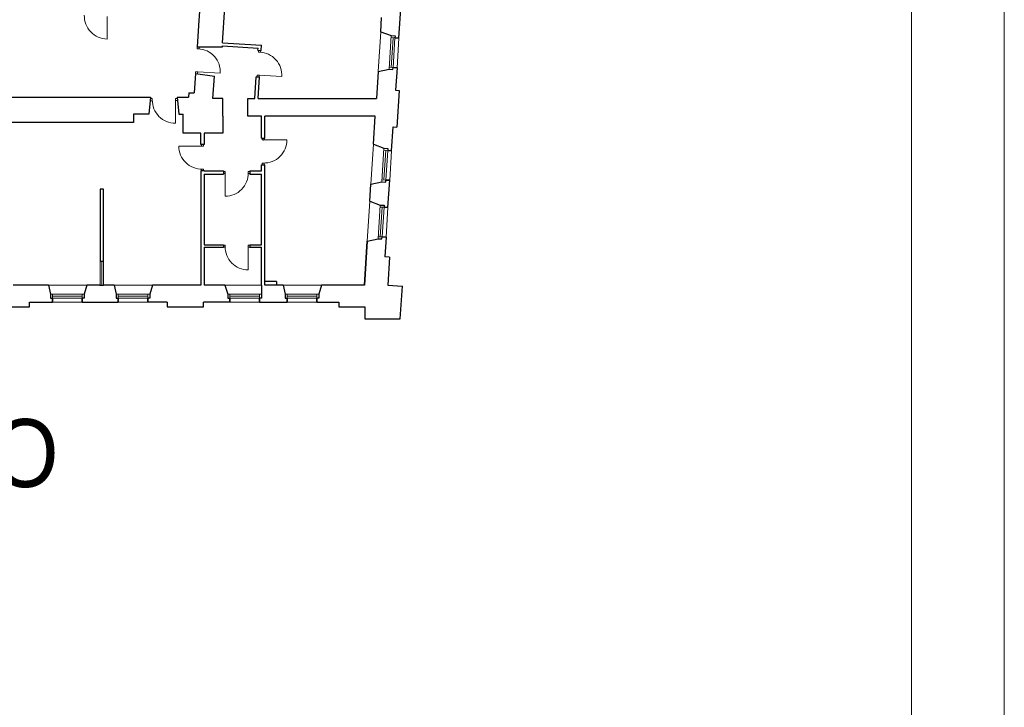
# Model space of a CAD drawing. Header units: centimetres. Extents: x 690840 to 714026, y 27673 to 40762.
# Tile 152 of 162: x 709724 to 709910, y 38891 to 39021. Entities that reach past the tile are written whole.
import ezdxf

# ---------------------------------------------------------------- set-up
doc = ezdxf.new("R2010")
doc.units = ezdxf.units.CM
for name, color, linetype, lineweight in [('Drzwi i okna', 51, 'Continuous', 9), ('Opis', 102, 'Continuous', 9), ('Przekrojowa', 253, 'Continuous', 25), ('Ramka', 255, 'Continuous', 9), ('Widokowa', 140, 'Continuous', 9)]:
    doc.layers.add(name, color=color, linetype=linetype, lineweight=lineweight)
doc.layers.add('Obrys powierzchni', color=50, linetype='Continuous', lineweight=9, plot=False)
doc.styles.add('ARIELCE', font='arial.ttf', dxfattribs={"width": 0.9})

# ---------------------------------------------------------------- blocks, each defined once
blk = doc.blocks.new('zw$2918')
at = {"layer": 'Drzwi i okna', "color": 0}
for p, q in [((3221.2, -2959.2), (3220.4, -3044.7)), ((3559.9, -3081.2), (3560.3, -3074.6)), ((3568.8, -3081.8), (3559.9, -3081.2)), ((3567.8, -3081.8), (3568.3, -3075.1)), ((3792, -3093.7), (3792.4, -3087)), ((3800.9, -3094.3), (3792, -3093.7)), ((3800, -3094.2), (3800.4, -3087.5)), ((3554.3, -3168), (3553.9, -3174.5)), ((3563.3, -3168.6), (3554.3, -3168)), ((3561.8, -3175), (3562.3, -3168.5)), ((3562.3, -3168.5), (3647.6, -3174)), ((3786.4, -3180.5), (3786, -3186.9)), ((3795.4, -3181), (3786.4, -3180.5)), ((3794, -3187.4), (3794.4, -3181)), ((3794.4, -3181), (3879.7, -3186.4)), ((3391.1, -3269.2), (3384, -3269.2)), ((3391.1, -3278.2), (3391.1, -3269.2)), ((3478, -3278), (3478, -3269)), ((3478, -3269), (3485, -3269)), ((3391.1, -3277.2), (3383.2, -3277.2)), ((3485.8, -3277), (3478, -3277)), ((3478, -3277), (3478.2, -3362.5)), ((3805.4, -3425.5), (3805.4, -3419)), ((3813.4, -3419), (3813.4, -3425.5)), ((3576.7, -3448.5), (3491.2, -3448.3)), ((3575.7, -3448.5), (3584.7, -3448.5)), ((3576.7, -3442), (3576.7, -3448.5)), ((3584.7, -3448.5), (3584.7, -3442)), ((3814.4, -3425.5), (3805.4, -3425.5)), ((3813.4, -3425.5), (3898.9, -3425.4)), ((3814.6, -3512.4), (3805.6, -3512.4)), ((3805.6, -3512.4), (3805.6, -3519)), ((3813.6, -3512.4), (3813.6, -3519)), ((3575.5, -3535.4), (3584.5, -3535.4)), ((3576.5, -3535.4), (3576.5, -3542)), ((3584.5, -3535.4), (3584.5, -3542)), ((3666.2, -3544.3), (3659.7, -3544.3)), ((3659.7, -3552.3), (3666.2, -3552.3)), ((3666.2, -3552.3), (3666, -3637.8)), ((3666.2, -3553.3), (3666.2, -3544.3)), ((3753.1, -3553.5), (3753.1, -3544.5)), ((3753.1, -3544.5), (3759.7, -3544.5)), ((3753.1, -3552.5), (3759.7, -3552.5)), ((3666.3, -3822.2), (3659.7, -3822.2)), ((3666.3, -3831.2), (3666.3, -3822.2)), ((3753.2, -3831), (3753.2, -3822)), ((3753.2, -3822), (3759.7, -3822)), ((3666.3, -3830.2), (3659.7, -3830.2)), ((3759.7, -3830), (3753.2, -3830)), ((3753.2, -3830), (3753.3, -3915.5))]:
    blk.add_line(p, q, dxfattribs=at)
at = {"layer": 'Drzwi i okna', "color": 0, "ltscale": 1.6}
for centre, start, end in [((3221, -2957.9), 177.9873, 269.5979), ((3561, -3168.2), 356.2036, 87.8142), ((3793.2, -3180.7), 356.2036, 87.8142), ((3477.8, -3275.8), 178.61, 270.2206), ((3577.9, -3448.7), 179.771, 271.3816), ((3812.2, -3425.7), 268.6184, 0.229), ((3666.4, -3551.1), 269.771, 1.3816), ((3753, -3828.8), 178.61, 270.2206)]:
    blk.add_arc(centre, 86.7, start, end, dxfattribs=at)
at = {"layer": 'Drzwi i okna', "color": 0}
for centre, start, end in [((3399.9, -3273.7), 358.4469, 1.7455), ((3580, -3526.6), 88.2461, 91.5447), ((3810.1, -3503.7), 88.4553, 91.7539), ((3744.3, -3549.1), 178.2461, 181.5447), ((3675.1, -3826.7), 358.4469, 1.7455)]:
    blk.add_arc(centre, 78.2, start, end, dxfattribs=at)
at = {"layer": 'Przekrojowa', "color": 0, "ltscale": 1.6}
for p, q in [((3574.4, -2856.9), (3566.8, -2974.4)), ((3656.5, -3058.7), (3665.1, -2925.5)), ((4322.1, -3041.3), (4330.4, -2912.5)), ((4253.5, -3017.2), (4256.9, -2963.7)), ((3566.8, -2974.4), (3560.3, -3074.7)), ((4253.5, -3017.2), (4292.9, -3031.6)), ((3560.3, -3074.7), (3655.6, -3073.5)), ((3655.6, -3073.5), (3655.8, -3070.7)), ((3655.8, -3070.7), (3790.4, -3079.4)), ((3656.5, -3058.7), (3803.2, -3068.2)), ((3790, -3087), (3790.4, -3079.4)), ((3801.9, -3087.8), (3803.2, -3068.2)), ((3790, -3087), (3801.9, -3087.8)), ((4243.8, -3167.5), (4284.7, -3158.9)), ((4314.9, -3153), (4309.4, -3237.8)), ((3553.9, -3174.5), (3549.1, -3248.1)), ((3553.9, -3174.5), (3625.4, -3184.6)), ((3619.9, -3269.2), (3625.4, -3184.6)), ((3778.2, -3269.1), (3783.5, -3186.8)), ((3783.5, -3186.8), (3795.5, -3187.5)), ((3790.2, -3269.1), (3795.5, -3187.5)), ((4243.8, -3167.5), (4237.3, -3269.1)), ((2672.9, -3264.1), (3384.5, -3264.1)), ((3384.5, -3264.1), (3378.2, -3327.7)), ((3484.5, -3264.1), (3527.8, -3264.1)), ((3484.5, -3264.1), (3490.9, -3327.7)), ((3528.9, -3248.1), (3527.8, -3264.1)), ((3528.9, -3248.1), (3549.1, -3248.1)), ((3657.7, -3269), (3619.9, -3269.2)), ((3657.7, -3335), (3657.7, -3269)), ((3751.7, -3335), (3751.7, -3269)), ((3751.7, -3269.1), (3778.2, -3269.1)), ((3790.2, -3269.1), (3911.7, -3269.1)), ((3911.7, -3269.1), (4237.3, -3269.1)), ((4309.4, -3237.8), (4323.4, -3238.8)), ((4323.4, -3238.8), (4314.5, -3376.9)), ((3378.2, -3327.7), (3319.7, -3327.7)), ((3319.7, -3327.7), (3319.7, -3359.7)), ((3490.9, -3327.7), (3507.7, -3327.7)), ((3507.7, -3400), (3507.7, -3327.7)), ((3657.7, -3335), (3657.7, -3400)), ((3803.7, -3335), (3751.7, -3335)), ((3803.7, -3419), (3803.7, -3335)), ((3815.8, -3419), (3815.8, -3335)), ((4233, -3335), (3815.8, -3335)), ((4226.1, -3441.7), (4233, -3335)), ((3319.7, -3359.7), (2855.7, -3359.7)), ((4294.7, -3465.8), (4300.5, -3376)), ((4300.5, -3376), (4314.5, -3376.9)), ((3574.7, -3400), (3507.7, -3400)), ((3574.7, -3442), (3574.7, -3400)), ((3657.7, -3400), (3586.7, -3400)), ((3586.7, -3400), (3586.7, -3442)), ((3803.7, -3419), (3815.8, -3419)), ((3586.7, -3442), (3574.7, -3442)), ((4226.1, -3441.7), (4265.5, -3456.2)), ((3803.7, -3542), (3803.7, -3519)), ((3803.7, -3519), (3815.8, -3519)), ((3815.8, -3973.7), (3815.8, -3519)), ((3586.7, -3542), (3574.7, -3542)), ((3574.7, -3542), (3574.7, -3973.7)), ((3586.7, -3542), (3659.7, -3542)), ((3586.7, -3554), (3659.7, -3554)), ((3586.7, -3554), (3586.7, -3821)), ((3659.7, -3542), (3659.7, -3554)), ((3759.7, -3542), (3803.7, -3542)), ((3759.7, -3542), (3759.7, -3554)), ((3759.7, -3554), (3803.7, -3554)), ((3803.7, -3821), (3803.7, -3554)), ((4212.3, -3656.3), (4216.4, -3592.1)), ((4216.4, -3592.1), (4257.3, -3583.4)), ((4280.8, -3680.4), (4287.5, -3577.6)), ((3206.7, -3610.7), (3194.7, -3610.7)), ((3194.7, -3610.7), (3194.7, -3883.7)), ((3206.7, -3883.7), (3206.7, -3610.7)), ((4212.3, -3656.3), (4251.7, -3670.7)), ((3586.7, -3821), (3659.7, -3821)), ((3659.7, -3821), (3659.7, -3830)), ((3759.7, -3821), (3803.7, -3821)), ((3759.7, -3821), (3759.7, -3830)), ((4202.6, -3806.6), (4191.8, -3973.7)), ((4191.8, -3973.7), (4202.6, -3806.6)), ((4202.6, -3806.6), (4243.4, -3798)), ((4273.6, -3792.1), (4268.9, -3866)), ((3586.7, -3830), (3586.7, -3973.7)), ((3586.7, -3830), (3659.7, -3830)), ((3759.7, -3830), (3803.7, -3830)), ((3803.7, -3973.7), (3803.7, -3830)), ((4286.8, -3867.2), (4268.9, -3866)), ((3206.7, -3883.7), (3194.7, -3883.7)), ((4286.8, -3867.2), (4280, -3973.3)), ((2998.5, -3973.7), (2865.7, -3973.7)), ((2998.5, -3973.7), (3006.1, -4007.1)), ((3143.5, -3973.7), (3133.7, -4007.1)), ((3192.7, -3973.7), (3143.5, -3973.7)), ((3192.7, -3973.7), (3206.7, -3973.7)), ((3246.5, -3973.7), (3206.7, -3973.7)), ((3246.5, -3973.7), (3254.1, -4007.1)), ((3391.5, -3973.7), (3381.7, -4007.1)), ((3574.7, -3973.7), (3391.5, -3973.7)), ((3665.3, -3973.7), (3586.7, -3973.7)), ((3665.3, -3973.7), (3676.1, -4007.1)), ((3859.8, -3959.7), (3815.8, -3959.7)), ((3884.5, -3973.7), (3815.8, -3973.7)), ((3859.8, -3959.7), (3859.8, -3973.7)), ((3884.5, -3973.7), (3892.1, -4007.1)), ((4029.5, -3973.7), (4019.7, -4007.1)), ((4191.8, -3973.7), (4029.5, -3973.7)), ((4280, -3973.3), (4335.3, -3976.8)), ((4327.4, -4099.8), (4335.3, -3976.8)), ((2926.9, -4054.8), (2926.9, -4036.8)), ((2926.9, -4036.8), (3013.9, -4036.8)), ((3125.9, -4036.8), (3261.9, -4036.8)), ((3446.9, -4036.8), (3373.9, -4036.8)), ((3446.9, -4036.8), (3446.9, -4054.8)), ((3683.9, -4036.8), (3584.9, -4036.8)), ((3584.9, -4054.8), (3584.9, -4036.8)), ((3795.9, -4036.8), (3899.9, -4036.8)), ((4011.9, -4036.8), (4094.9, -4036.8)), ((4094.9, -4036.8), (4094.9, -4054.8)), ((2788.9, -4054.8), (2926.9, -4054.8)), ((3446.9, -4054.8), (3584.9, -4054.8)), ((4094.9, -4054.8), (4192.9, -4054.8)), ((4192.9, -4054.8), (4192.9, -4099.8)), ((4192.9, -4099.8), (4316.9, -4099.8)), ((4192.9, -4099.8), (4327.4, -4099.8))]:
    blk.add_line(p, q, dxfattribs=at)
at = {"layer": 'Przekrojowa', "color": 0}
for p, q in [((4292.9, -3031.6), (4307.7, -3032.5)), ((4307.7, -3032.5), (4307.2, -3040.3)), ((4307.2, -3040.3), (4322.1, -3041.3)), ((4322.1, -3041.3), (4307.2, -3040.3)), ((4284.7, -3158.9), (4299.4, -3159.8)), ((4299.4, -3159.8), (4299.9, -3152.1)), ((4299.9, -3152.1), (4314.9, -3153)), ((4314.9, -3153), (4299.9, -3152.1)), ((4265.5, -3456.2), (4280.3, -3457.1)), ((4280.3, -3457.1), (4279.8, -3464.9)), ((4279.8, -3464.9), (4294.7, -3465.8)), ((4294.7, -3465.8), (4279.8, -3464.9)), ((4257.3, -3583.4), (4272.1, -3584.4)), ((4272.1, -3584.4), (4272.6, -3576.6)), ((4272.6, -3576.6), (4287.5, -3577.6)), ((4287.5, -3577.6), (4272.6, -3576.6)), ((4251.7, -3670.7), (4266.4, -3671.7)), ((4266.4, -3671.7), (4265.9, -3679.4)), ((4265.9, -3679.4), (4280.8, -3680.4)), ((4280.8, -3680.4), (4265.9, -3679.4)), ((4258.2, -3798.9), (4258.7, -3791.2)), ((4258.7, -3791.2), (4273.6, -3792.1)), ((4273.6, -3792.1), (4258.7, -3791.2)), ((4243.4, -3798), (4258.2, -3798.9)), ((3803.7, -3973.7), (3803.7, -4021.9)), ((3006.1, -4007.1), (3006.1, -4021.9)), ((3133.7, -4007.1), (3133.7, -4021.9)), ((3254.1, -4007.1), (3254.1, -4021.9)), ((3381.7, -4007.1), (3381.7, -4021.9)), ((3676.1, -4007.1), (3676.1, -4021.9)), ((3892.1, -4007.1), (3892.1, -4021.9)), ((4019.7, -4007.1), (4019.7, -4021.9)), ((3006.1, -4021.9), (3013.9, -4021.9)), ((3013.9, -4021.9), (3013.9, -4036.8)), ((3013.9, -4036.8), (3013.9, -4021.9)), ((3133.7, -4021.9), (3125.9, -4021.9)), ((3125.9, -4021.9), (3125.9, -4036.8)), ((3125.9, -4036.8), (3125.9, -4021.9)), ((3254.1, -4021.9), (3261.9, -4021.9)), ((3261.9, -4021.9), (3261.9, -4036.8)), ((3261.9, -4036.8), (3261.9, -4021.9)), ((3381.7, -4021.9), (3373.9, -4021.9)), ((3373.9, -4021.9), (3373.9, -4036.8)), ((3373.9, -4036.8), (3373.9, -4021.9)), ((3676.1, -4021.9), (3683.9, -4021.9)), ((3683.9, -4021.9), (3683.9, -4036.8)), ((3683.9, -4036.8), (3683.9, -4021.9)), ((3803.7, -4021.9), (3795.9, -4021.9)), ((3795.9, -4021.9), (3795.9, -4036.8)), ((3795.9, -4036.8), (3795.9, -4021.9)), ((3892.1, -4021.9), (3899.9, -4021.9)), ((3899.9, -4021.9), (3899.9, -4036.8)), ((3899.9, -4036.8), (3899.9, -4021.9)), ((4019.7, -4021.9), (4011.9, -4021.9)), ((4011.9, -4021.9), (4011.9, -4036.8)), ((4011.9, -4036.8), (4011.9, -4021.9))]:
    blk.add_line(p, q, dxfattribs=at)
at = {"layer": 'Widokowa', "color": 0, "ltscale": 1.6}
for p, q in [((4243.8, -3167.5), (4253.5, -3017.2)), ((4314.9, -3153), (4322.1, -3041.3)), ((4216.4, -3592.1), (4226.1, -3441.7)), ((4287.5, -3577.6), (4294.7, -3465.8)), ((4202.6, -3806.6), (4212.3, -3656.3)), ((4273.6, -3792.1), (4280.8, -3680.4)), ((3194.7, -3883.7), (3194.7, -3973.7)), ((3200.7, -3883.7), (3200.7, -3973.7)), ((3206.7, -3973.7), (3206.7, -3883.7)), ((2998.5, -3973.7), (3143.5, -3973.7)), ((3246.5, -3973.7), (3391.5, -3973.7)), ((3665.3, -3973.7), (3803.7, -3973.7)), ((3884.5, -3973.7), (4029.5, -3973.7)), ((3013.9, -4036.8), (3125.9, -4036.8)), ((3261.9, -4036.8), (3373.9, -4036.8)), ((3683.9, -4036.8), (3795.9, -4036.8)), ((3899.9, -4036.8), (4011.9, -4036.8))]:
    blk.add_line(p, q, dxfattribs=at)
at = {"layer": 'Widokowa', "color": 0}
for p, q in [((4292.9, -3031.6), (4284.7, -3158.9)), ((4307.2, -3040.3), (4292.4, -3039.3)), ((4299.8, -3039.8), (4292.6, -3151.6)), ((4307.2, -3040.1), (4299.9, -3152.1)), ((4299.9, -3152.1), (4285.2, -3151.1)), ((4265.5, -3456.2), (4257.3, -3583.4)), ((4279.8, -3464.9), (4265, -3463.9)), ((4272.4, -3464.4), (4265.2, -3576.2)), ((4279.8, -3464.6), (4272.6, -3576.6)), ((4272.6, -3576.6), (4257.8, -3575.7)), ((4251.7, -3670.7), (4243.4, -3798)), ((4265.9, -3679.4), (4251.2, -3678.5)), ((4258.5, -3678.9), (4251.3, -3790.7)), ((4265.9, -3679.2), (4258.7, -3791.2)), ((4258.7, -3791.2), (4243.9, -3790.2)), ((3133.7, -4007.1), (3006.1, -4007.1)), ((3013.9, -4021.9), (3013.9, -4007.1)), ((3125.9, -4014.5), (3013.9, -4014.5)), ((3125.9, -4021.9), (3125.9, -4007.1)), ((3381.7, -4007.1), (3254.1, -4007.1)), ((3261.9, -4021.9), (3261.9, -4007.1)), ((3373.9, -4014.5), (3261.9, -4014.5)), ((3373.9, -4021.9), (3373.9, -4007.1)), ((3803.7, -4007.1), (3676.1, -4007.1)), ((3683.9, -4021.9), (3683.9, -4007.1)), ((3795.9, -4014.5), (3683.9, -4014.5)), ((3795.9, -4021.9), (3795.9, -4007.1)), ((4019.7, -4007.1), (3892.1, -4007.1)), ((3899.9, -4021.9), (3899.9, -4007.1)), ((4011.9, -4014.5), (3899.9, -4014.5)), ((4011.9, -4021.9), (4011.9, -4007.1)), ((3126.1, -4021.9), (3013.9, -4021.9)), ((3374.1, -4021.9), (3261.9, -4021.9)), ((3796.1, -4021.9), (3683.9, -4021.9)), ((4012.1, -4021.9), (3899.9, -4021.9))]:
    blk.add_line(p, q, dxfattribs=at)

msp = doc.modelspace()

# ---------------------------------------------------------------- linework, layer by layer
at = {"layer": 'Obrys powierzchni', "ltscale": 1.6}
for points in [[(707809.65, 39262.32), (709909.65, 39262.32), (709909.65, 37777.32), (707809.65, 37777.32)], [(707827.15, 39244.82), (709892.15, 39244.82), (709892.15, 37794.82), (707827.15, 37794.82)]]:
    msp.add_lwpolyline(points, close=True, dxfattribs=at)

# ---------------------------------------------------------------- block references
at = {"layer": 'Ramka', "color": 251, "xscale": 0.05, "yscale": 0.05, "zscale": 0.05}
msp.add_blockref('zw$2918', (709579.26, 39169.34), dxfattribs=at)

# ---------------------------------------------------------------- texts
at = {"layer": 'Opis', "insert": (709657.62, 38945.46), "char_height": 14, "width": 724.063, "attachment_point": 1, "rotation": 359.981, "style": 'ARIELCE'}
msp.add_mtext('\\pxsm1,ql;{\\fArial|b0|i0|c238|p34;\\H0.916668x;II PIĘTRO}', dxfattribs=at)

doc.saveas('drawing.dxf')
